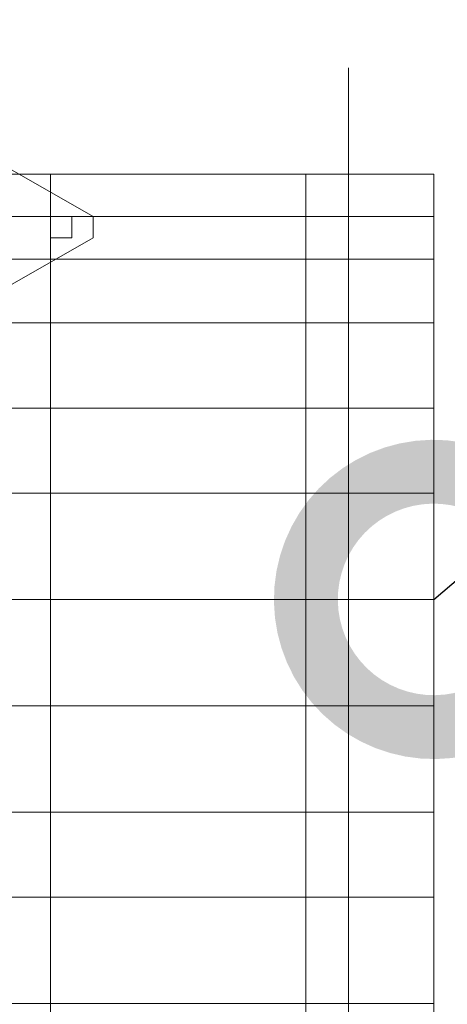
# Model space of a CAD drawing. Header units: inches. Extents: x -79624 to 52587, y -27526 to 10116.
# Tile 145 of 256: x 10288 to 10468, y -15319 to -14904. Entities that reach past the tile are written whole.
import ezdxf
from ezdxf import colors
from ezdxf.entities.mleader import LeaderData, LeaderLine
from ezdxf.math import Vec2, Vec3

# ---------------------------------------------------------------- set-up
doc = ezdxf.new("R2010")
doc.units = ezdxf.units.IN
doc.header["$MEASUREMENT"] = 0
doc.layers.add('- მექანიკური ნაწილი', color=7, linetype='Continuous', lineweight=18)
doc.layers.add('Dimensioning - General', color=7, linetype='Continuous')
doc.styles.add('CT', font='ARIALN.TTF', dxfattribs={"height": 200})
doc.styles.add('GENERATED_STYLE_1', font='txt')
doc.dimstyles.new('GENERATED_STYLE__1', dxfattribs={"dimtxt": 100, "dimasz": 76, "dimexe": 0.18, "dimexo": 0.0625, "dimgap": 0, "dimtad": 0, "dimdec": 0, "dimlfac": 0.1, "dimzin": 0, "dimdsep": 46, "dimtxsty": 'GENERATED_STYLE_1', "dimblk": 'ARROWHEAD_5', "dimblk1": 'ARROWHEAD_5', "dimblk2": 'ARROWHEAD_5', "dimcen": 0.09, "dimse1": 1, "dimse2": 1, "dimclrd": 7, "dimclre": 7, "dimclrt": 7, "dimadec": 0, "dimazin": 0, "dimtfac": 1, "dimtdec": 4, "dimtmove": 0, "dimatfit": 3, "dimfxl": 1, "dimtolj": 1, "dimtzin": 0, "dimarcsym": 0})
doc.dimstyles.new('GENERATED_STYLE__2', dxfattribs={"dimtxt": 100, "dimasz": 76, "dimexe": 0.18, "dimexo": 0.0625, "dimgap": 0, "dimtad": 0, "dimtih": 1, "dimtoh": 1, "dimdec": 0, "dimlfac": 0.1, "dimzin": 0, "dimdsep": 46, "dimtxsty": 'GENERATED_STYLE_1', "dimblk": 'ARROWHEAD_5', "dimblk1": 'ARROWHEAD_5', "dimblk2": 'ARROWHEAD_5', "dimcen": 0.09, "dimse1": 1, "dimse2": 1, "dimclrd": 7, "dimclre": 7, "dimclrt": 7, "dimadec": 0, "dimazin": 0, "dimtfac": 1, "dimtdec": 4, "dimtmove": 0, "dimatfit": 3, "dimfxl": 1, "dimtolj": 1, "dimtzin": 0, "dimarcsym": 0})

# ---------------------------------------------------------------- blocks, each defined once
blk = doc.blocks.new('ARROWHEAD_5')
at = {"linetype": 'Continuous', "lineweight": 0}
blk.add_hatch(color=0, dxfattribs=at).paths.add_polyline_path([(-1, 0.2679), (0, 0), (-1, -0.2679)])
at = {"color": 0, "linetype": 'Continuous', "lineweight": 0}
blk.add_line((0, 0), (-1, 0), dxfattribs=at)
blk = doc.blocks.new('*D249')
at = {"layer": 'Defpoints', "color": 0, "linetype": 'Continuous', "transparency": 16777216}
for p in [(358.56, 209.2), (25258.56, 209.2), (1258.56, -26125.72)]:
    blk.add_point(p, dxfattribs=at)
at = {"layer": 'Dimensioning - General', "color": 7, "linetype": 'Continuous', "lineweight": -2, "transparency": 16777216}
for p, q in [((358.56, 133.2), (358.56, -12795.72)), ((358.56, -26049.72), (358.56, -13148.1))]:
    blk.add_line(p, q, dxfattribs=at)
at = {"layer": 'Dimensioning - General', "color": 7, "linetype": 'Continuous', "lineweight": -2, "transparency": 16777216, "xscale": 76.00000000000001, "yscale": 76.00000000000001, "zscale": 76.00000000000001}
for p, rotation in [((358.56, 209.2), 90), ((358.56, -26125.72), 270)]:
    blk.add_blockref('ARROWHEAD_5', p, dxfattribs=dict(at, rotation=rotation))
at = {"layer": 'Dimensioning - General', "color": 7, "linetype": 'Continuous', "lineweight": 13, "transparency": 16777216, "insert": (358.56, -12971.91), "char_height": 100, "attachment_point": 5, "rotation": 90, "style": 'GENERATED_STYLE_1'}
blk.add_mtext('\\A1;2633', dxfattribs=at)
blk = doc.blocks.new('*D264')
at = {"layer": 'Defpoints', "color": 0, "linetype": 'Continuous', "transparency": 16777216}
for p in [(7428.97, -14429.12), (51186.63, -26125.72), (51186.63, -26425.72)]:
    blk.add_point(p, dxfattribs=at)
at = {"layer": 'Dimensioning - General', "color": 7, "linetype": 'Continuous', "lineweight": -2, "transparency": 16777216}
for p, q in [((7504.97, -26425.72), (29120.84, -26425.72)), ((51110.63, -26425.72), (29468.46, -26425.72))]:
    blk.add_line(p, q, dxfattribs=at)
at = {"layer": 'Dimensioning - General', "color": 7, "linetype": 'Continuous', "lineweight": -2, "transparency": 16777216, "xscale": 76.00000000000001, "yscale": 76.00000000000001, "zscale": 76.00000000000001, "rotation": 180}
blk.add_blockref('ARROWHEAD_5', (7428.97, -26425.72), dxfattribs=at)
at = {"layer": 'Dimensioning - General', "color": 7, "linetype": 'Continuous', "lineweight": -2, "transparency": 16777216, "xscale": 76.00000000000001, "yscale": 76.00000000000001, "zscale": 76.00000000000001}
blk.add_blockref('ARROWHEAD_5', (51186.63, -26425.72), dxfattribs=at)
at = {"layer": 'Dimensioning - General', "color": 7, "linetype": 'Continuous', "lineweight": 13, "transparency": 16777216, "insert": (29294.65, -26425.72), "char_height": 100, "attachment_point": 5, "style": 'GENERATED_STYLE_1'}
blk.add_mtext('\\A1;4376', dxfattribs=at)
blk = doc.blocks.new('*D276')
at = {"layer": 'Defpoints', "color": 0, "linetype": 'Continuous', "transparency": 16777216}
for p in [(7428.97, -14429.12), (51786.63, -14429.12), (4328.73, -18360.58)]:
    blk.add_point(p, dxfattribs=at)
at = {"layer": 'Dimensioning - General', "color": 7, "linetype": 'Continuous', "lineweight": -2, "transparency": 16777216}
for p, q in [((51786.63, -14505.12), (51786.63, -16274.38)), ((51786.63, -18284.58), (51786.63, -16531.53))]:
    blk.add_line(p, q, dxfattribs=at)
at = {"layer": 'Dimensioning - General', "color": 7, "linetype": 'Continuous', "lineweight": -2, "transparency": 16777216, "xscale": 76.00000000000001, "yscale": 76.00000000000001, "zscale": 76.00000000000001}
for p, rotation in [((51786.63, -14429.12), 90), ((51786.63, -18360.58), 270)]:
    blk.add_blockref('ARROWHEAD_5', p, dxfattribs=dict(at, rotation=rotation))
at = {"layer": 'Dimensioning - General', "color": 7, "linetype": 'Continuous', "lineweight": 13, "transparency": 16777216, "insert": (51786.63, -16402.95), "char_height": 100, "attachment_point": 5, "rotation": 90, "style": 'GENERATED_STYLE_1'}
blk.add_mtext('\\A1;393', dxfattribs=at)
blk = doc.blocks.new('_DotSmall')
at = {"color": 0, "linetype": 'ByBlock', "const_width": 0.5}
blk.add_lwpolyline([(-0.0625, 0, 1), (0.0625, 0, 1)], format="xyb", close=True, dxfattribs=at)

msp = doc.modelspace()

# ---------------------------------------------------------------- linework, layer by layer
at = {"layer": '- მექანიკური ნაწილი', "color": 7, "lineweight": 0}
for points in [[(10282.8579, -14986.76931), (10426.57034, -14986.76931), (10426.57034, -14968.80526), (10426.57034, -14986.76931), (10426.57034, -14968.80526), (10426.57034, -14986.76931), (10426.57034, -15004.73337), (10462.49845, -15004.73337), (10462.49845, -14986.76931), (10426.57034, -14986.76931), (10426.57034, -14968.80526), (10426.57034, -14950.8412), (10426.57034, -14932.87714), (10426.57034, -14923.89512), (10426.57034, -14932.87714), (10426.57034, -14950.8412), (10426.57034, -14968.80526), (10426.57034, -14950.8412), (10426.57034, -14932.87714), (10426.57034, -14923.89512), (10426.57034, -14932.87714), (10426.57034, -14950.8412), (10426.57034, -14968.80526), (10426.57034, -14986.76931), (10282.8579, -14986.76931)], [(10282.8579, -15148.44581), (10426.57034, -15148.44581), (10426.57034, -15103.53567), (10462.49845, -15103.53567), (10426.57034, -15103.53567), (10426.57034, -15067.60756), (10426.57034, -15031.67945), (10426.57034, -15004.73337), (10426.57034, -14968.80526), (10426.57034, -14941.85917), (10426.57034, -14932.87714), (10426.57034, -14923.89512), (10426.57034, -14932.87714), (10426.57034, -14941.85917), (10426.57034, -14968.80526), (10426.57034, -15004.73337), (10426.57034, -15031.67945), (10426.57034, -15067.60756), (10426.57034, -15031.67945), (10426.57034, -15004.73337), (10426.57034, -14968.80526), (10426.57034, -14941.85917), (10426.57034, -14932.87714), (10426.57034, -14923.89512), (10426.57034, -14932.87714), (10426.57034, -14941.85917), (10426.57034, -14968.80526), (10426.57034, -15004.73337), (10426.57034, -15031.67945), (10426.57034, -15067.60756), (10426.57034, -15031.67945), (10462.49845, -15031.67945), (10462.49845, -15067.60756), (10462.49845, -15103.53567), (10462.49845, -15067.60756), (10426.57034, -15067.60756), (10426.57034, -15103.53567), (10282.8579, -15103.53567)], [(10426.57034, -14932.87714), (10426.57034, -14923.89512), (10426.57034, -14932.87714)], [(10426.57034, -14923.89512), (10426.57034, -14923.89512)], [(10426.57034, -14923.89512), (10426.57034, -14932.87714), (10426.57034, -14923.89512)], [(10426.57034, -14932.87714), (10426.57034, -14923.89512), (10426.57034, -14932.87714)], [(10426.57034, -14923.89512), (10426.57034, -14923.89512)], [(10426.57034, -14923.89512), (10426.57034, -14932.87714), (10426.57034, -14923.89512)], [(10426.57034, -14941.85917), (10426.57034, -14932.87714), (10426.57034, -14941.85917)], [(10426.57034, -14932.87714), (10426.57034, -14932.87714)], [(10426.57034, -14932.87714), (10426.57034, -14932.87714)], [(10426.57034, -14932.87714), (10426.57034, -14941.85917), (10426.57034, -14932.87714)], [(10426.57034, -14950.8412), (10426.57034, -14932.87714), (10426.57034, -14950.8412)], [(10426.57034, -14932.87714), (10426.57034, -14932.87714)], [(10426.57034, -14932.87714), (10426.57034, -14932.87714)], [(10426.57034, -14932.87714), (10426.57034, -14950.8412), (10426.57034, -14932.87714)], [(10426.57034, -14968.80526), (10426.57034, -14941.85917), (10426.57034, -14968.80526)], [(10426.57034, -14941.85917), (10426.57034, -14941.85917)], [(10426.57034, -14941.85917), (10426.57034, -14941.85917)], [(10426.57034, -14941.85917), (10426.57034, -14968.80526), (10426.57034, -14941.85917)], [(10426.57034, -14950.8412), (10426.57034, -14950.8412)], [(10426.57034, -14950.8412), (10426.57034, -14950.8412)], [(10426.57034, -14950.8412), (10426.57034, -14959.82323)], [(10426.57034, -14959.82323), (10426.57034, -14950.8412)], [(10426.57034, -14950.8412), (10426.57034, -14950.8412)], [(10426.57034, -14950.8412), (10426.57034, -14959.82323)], [(10426.57034, -14959.82323), (10426.57034, -14950.8412)], [(10426.57034, -14950.8412), (10426.57034, -14950.8412)], [(10426.57034, -14950.8412), (10426.57034, -14959.82323)], [(10426.57034, -14959.82323), (10426.57034, -14950.8412)], [(10426.57034, -14950.8412), (10426.57034, -14950.8412)], [(10426.57034, -14968.80526), (10426.57034, -14950.8412), (10426.57034, -14968.80526)], [(10426.57034, -14950.8412), (10426.57034, -14950.8412)], [(10426.57034, -14950.8412), (10426.57034, -14950.8412)], [(10426.57034, -14950.8412), (10426.57034, -14968.80526), (10426.57034, -14950.8412)], [(10426.57034, -14950.8412), (10426.57034, -14950.8412)], [(10426.57034, -14959.82323), (10426.57034, -14950.8412)], [(10426.57034, -14950.8412), (10426.57034, -14950.8412)], [(10426.57034, -14950.8412), (10426.57034, -14959.82323)], [(10426.57034, -14959.82323), (10426.57034, -14950.8412)], [(10426.57034, -14950.8412), (10426.57034, -14950.8412)], [(10426.57034, -14950.8412), (10426.57034, -14959.82323)], [(10426.57034, -14959.82323), (10426.57034, -14950.8412)], [(10426.57034, -14950.8412), (10426.57034, -14950.8412)], [(10426.57034, -14950.8412), (10426.57034, -14959.82323)], [(10426.57034, -14959.82323), (10426.57034, -14959.82323)], [(10426.57034, -14959.82323), (10426.57034, -14959.82323)], [(10426.57034, -14959.82323), (10426.57034, -14959.82323)], [(10426.57034, -14959.82323), (10426.57034, -14959.82323)], [(10426.57034, -14959.82323), (10426.57034, -14959.82323)], [(10426.57034, -14959.82323), (10426.57034, -14959.82323)], [(10426.57034, -14959.82323), (10426.57034, -14968.80526)], [(10426.57034, -14968.80526), (10426.57034, -14959.82323)], [(10426.57034, -14959.82323), (10426.57034, -14959.82323)], [(10426.57034, -14959.82323), (10426.57034, -14959.82323)], [(10426.57034, -14959.82323), (10426.57034, -14968.80526)], [(10426.57034, -14968.80526), (10426.57034, -14959.82323)], [(10426.57034, -14959.82323), (10426.57034, -14959.82323)], [(10426.57034, -14959.82323), (10426.57034, -14959.82323)], [(10426.57034, -14959.82323), (10426.57034, -14968.80526)], [(10426.57034, -14968.80526), (10426.57034, -14959.82323)], [(10426.57034, -14959.82323), (10426.57034, -14959.82323)], [(10426.57034, -14959.82323), (10426.57034, -14959.82323)], [(10426.57034, -14959.82323), (10426.57034, -14968.80526)], [(10426.57034, -14968.80526), (10426.57034, -14959.82323)], [(10426.57034, -14959.82323), (10426.57034, -14959.82323)], [(10273.87587, -14968.80526), (10273.87587, -14977.78728), (10282.8579, -14977.78728), (10282.8579, -14968.80526), (10426.57034, -14968.80526), (10426.57034, -14986.76931), (10282.8579, -14986.76931), (10282.8579, -15004.73337), (9779.86434, -15004.73337)], [(9779.86434, -15031.67945), (10282.8579, -15031.67945), (10282.8579, -15004.73337), (10426.57034, -15004.73337), (10426.57034, -15031.67945), (10282.8579, -15031.67945), (10282.8579, -15004.73337), (10282.8579, -14968.80526), (10282.8579, -15004.73337), (10282.8579, -15031.67945), (10282.8579, -15004.73337), (10282.8579, -14968.80526), (10282.8579, -15004.73337), (10282.8579, -15031.67945), (10282.8579, -15067.60756), (9779.86434, -15067.60756)], [(10282.8579, -14968.80526), (10426.57034, -14968.80526), (10462.49845, -14968.80526), (10462.49845, -14986.76931), (10426.57034, -14986.76931), (10426.57034, -15004.73337), (10426.57034, -14986.76931), (10426.57034, -15004.73337), (10426.57034, -14986.76931), (10426.57034, -15004.73337), (10426.57034, -14986.76931), (10426.57034, -15004.73337), (10426.57034, -14986.76931), (10426.57034, -14968.80526), (10462.49845, -14968.80526), (10462.49845, -14986.76931), (10426.57034, -14986.76931), (10426.57034, -15004.73337), (10462.49845, -15004.73337), (10462.49845, -15031.67945), (10426.57034, -15031.67945), (10426.57034, -15067.60756), (10462.49845, -15067.60756), (10462.49845, -15031.67945), (10426.57034, -15031.67945), (10426.57034, -15004.73337), (10426.57034, -15040.66148), (10426.57034, -15004.73337), (10426.57034, -15040.66148), (10426.57034, -15004.73337), (10462.49845, -15004.73337), (10462.49845, -14986.76931), (10426.57034, -14986.76931), (10426.57034, -14968.80526), (10426.57034, -14986.76931), (10426.57034, -14968.80526), (10426.57034, -14986.76931), (10426.57034, -15004.73337), (10282.8579, -15004.73337)], [(10426.57034, -14968.80526), (10282.8579, -14968.80526), (10426.57034, -14968.80526)], [(10426.57034, -14968.80526), (10282.8579, -14968.80526), (10426.57034, -14968.80526)], [(10426.57034, -15004.73337), (10426.57034, -14968.80526), (10426.57034, -15004.73337)], [(10426.57034, -14968.80526), (10426.57034, -14968.80526)], [(10426.57034, -14968.80526), (10426.57034, -14968.80526)], [(10426.57034, -14968.80526), (10426.57034, -15004.73337), (10426.57034, -14968.80526)], [(10426.57034, -14968.80526), (10426.57034, -14968.80526)], [(10426.57034, -14968.80526), (10426.57034, -14968.80526)], [(10426.57034, -14968.80526), (10426.57034, -14968.80526)], [(10426.57034, -14968.80526), (10426.57034, -14968.80526)], [(10426.57034, -14968.80526), (10462.49845, -14968.80526), (10426.57034, -14968.80526)], [(10426.57034, -14968.80526), (10462.49845, -14968.80526), (10426.57034, -14968.80526)], [(10426.57034, -15004.73337), (10426.57034, -14968.80526), (10426.57034, -15004.73337)], [(10426.57034, -14968.80526), (10426.57034, -14968.80526)], [(10426.57034, -14968.80526), (10426.57034, -14968.80526)], [(10426.57034, -14968.80526), (10426.57034, -15004.73337), (10426.57034, -14968.80526)], [(10426.57034, -15031.67945), (10426.57034, -15004.73337), (10426.57034, -14968.80526)], [(10426.57034, -14968.80526), (10426.57034, -14968.80526)], [(10426.57034, -14968.80526), (10426.57034, -14968.80526)], [(10426.57034, -15031.67945), (10426.57034, -15004.73337), (10426.57034, -14968.80526)], [(10426.57034, -15031.67945), (10426.57034, -15004.73337), (10426.57034, -14968.80526)], [(10426.57034, -14968.80526), (10426.57034, -14968.80526)], [(10426.57034, -14968.80526), (10426.57034, -14968.80526)], [(10426.57034, -15031.67945), (10426.57034, -15004.73337), (10426.57034, -14968.80526)], [(10426.57034, -14968.80526), (10426.57034, -14968.80526)], [(10426.57034, -14968.80526), (10426.57034, -14968.80526)], [(10426.57034, -14968.80526), (10426.57034, -14968.80526)], [(10426.57034, -14968.80526), (10426.57034, -14968.80526)], [(10462.49845, -14968.80526), (10462.49845, -14968.80526)], [(10462.49845, -14968.80526), (10462.49845, -14968.80526)], [(9779.86434, -15031.67945), (10282.8579, -15031.67945), (10282.8579, -15004.73337), (10282.8579, -14986.76931), (10426.57034, -14986.76931), (10426.57034, -15004.73337), (10282.8579, -15004.73337)], [(10426.57034, -15031.67945), (10426.57034, -15004.73337), (10282.8579, -15004.73337)], [(10462.49845, -15103.53567), (10426.57034, -15103.53567), (10426.57034, -15148.44581), (10426.57034, -15193.35595), (10426.57034, -15139.46378), (10426.57034, -15085.57162), (10426.57034, -15040.66148), (10426.57034, -15004.73337), (10426.57034, -15040.66148), (10426.57034, -15085.57162), (10426.57034, -15139.46378), (10426.57034, -15085.57162), (10426.57034, -15040.66148), (10426.57034, -15004.73337), (10426.57034, -15040.66148), (10426.57034, -15085.57162), (10426.57034, -15139.46378), (10426.57034, -15094.55365), (10426.57034, -15040.66148), (10426.57034, -15094.55365), (10426.57034, -15139.46378), (10426.57034, -15094.55365), (10426.57034, -15040.66148), (10426.57034, -15094.55365), (10426.57034, -15139.46378), (10426.57034, -15193.35595), (10426.57034, -15148.44581), (10426.57034, -15193.35595), (10426.57034, -15139.46378), (10426.57034, -15193.35595), (10426.57034, -15148.44581), (10426.57034, -15193.35595), (10426.57034, -15139.46378), (10426.57034, -15193.35595), (10426.57034, -15148.44581), (10426.57034, -15193.35595), (10426.57034, -15139.46378), (10426.57034, -15193.35595), (10426.57034, -15148.44581), (10426.57034, -15103.53567), (10426.57034, -15148.44581), (10426.57034, -15103.53567), (10426.57034, -15148.44581), (10426.57034, -15103.53567), (10426.57034, -15148.44581), (10426.57034, -15103.53567), (10282.8579, -15103.53567)], [(10426.57034, -15040.66148), (10426.57034, -15004.73337), (10426.57034, -15040.66148)], [(10426.57034, -15004.73337), (10426.57034, -15004.73337)], [(10426.57034, -15004.73337), (10426.57034, -15004.73337)], [(10426.57034, -15004.73337), (10426.57034, -15040.66148), (10426.57034, -15004.73337)], [(10426.57034, -15040.66148), (10426.57034, -15004.73337), (10426.57034, -15040.66148)], [(10426.57034, -15004.73337), (10426.57034, -15004.73337)], [(10426.57034, -15004.73337), (10426.57034, -15004.73337)], [(10426.57034, -15004.73337), (10426.57034, -15040.66148), (10426.57034, -15004.73337)], [(10426.57034, -15013.71539), (10426.57034, -15013.71539)], [(10426.57034, -15013.71539), (10426.57034, -15013.71539)], [(10426.57034, -15013.71539), (10426.57034, -15022.69742)], [(10426.57034, -15022.69742), (10426.57034, -15013.71539)], [(10426.57034, -15013.71539), (10426.57034, -15013.71539)], [(10426.57034, -15013.71539), (10426.57034, -15022.69742)], [(10426.57034, -15022.69742), (10426.57034, -15013.71539)], [(10426.57034, -15013.71539), (10426.57034, -15013.71539)], [(10426.57034, -15022.69742), (10426.57034, -15022.69742)], [(10426.57034, -15022.69742), (10426.57034, -15022.69742)], [(10426.57034, -15022.69742), (10426.57034, -15022.69742)], [(10426.57034, -15022.69742), (10426.57034, -15022.69742)], [(10282.8579, -15031.67945), (10426.57034, -15031.67945)], [(10282.8579, -15067.60756), (10426.57034, -15067.60756), (10426.57034, -15031.67945), (10282.8579, -15031.67945)], [(10282.8579, -15067.60756), (10426.57034, -15067.60756), (10426.57034, -15103.53567), (10426.57034, -15067.60756), (10426.57034, -15103.53567), (10426.57034, -15067.60756), (10426.57034, -15103.53567), (10426.57034, -15067.60756), (10426.57034, -15103.53567), (10426.57034, -15067.60756), (10426.57034, -15031.67945), (10282.8579, -15031.67945)], [(10426.57034, -15067.60756), (10426.57034, -15031.67945)], [(10426.57034, -15031.67945), (10426.57034, -15067.60756)], [(10426.57034, -15067.60756), (10426.57034, -15031.67945)], [(10426.57034, -15031.67945), (10426.57034, -15067.60756)], [(10426.57034, -15085.57162), (10426.57034, -15040.66148), (10426.57034, -15085.57162)], [(10426.57034, -15040.66148), (10426.57034, -15040.66148)], [(10426.57034, -15040.66148), (10426.57034, -15040.66148)], [(10426.57034, -15040.66148), (10426.57034, -15085.57162), (10426.57034, -15040.66148)], [(10426.57034, -15094.55365), (10426.57034, -15040.66148), (10426.57034, -15094.55365)], [(10426.57034, -15040.66148), (10426.57034, -15040.66148)], [(10426.57034, -15040.66148), (10426.57034, -15040.66148)], [(10426.57034, -15040.66148), (10426.57034, -15094.55365), (10426.57034, -15040.66148)], [(10426.57034, -15067.60756), (10426.57034, -15103.53567), (10282.8579, -15103.53567)], [(10282.8579, -15067.60756), (10426.57034, -15067.60756)], [(10282.8579, -15067.60756), (10426.57034, -15067.60756), (10426.57034, -15103.53567), (10426.57034, -15148.44581), (10462.49845, -15148.44581), (10462.49845, -15103.53567), (10426.57034, -15103.53567), (10426.57034, -15148.44581), (10462.49845, -15148.44581), (10462.49845, -15193.35595), (10426.57034, -15193.35595), (10426.57034, -15238.26609), (10462.49845, -15238.26609), (10462.49845, -15274.1942), (10426.57034, -15274.1942), (10426.57034, -15238.26609), (10426.57034, -15193.35595), (10462.49845, -15193.35595), (10462.49845, -15238.26609), (10426.57034, -15238.26609), (10426.57034, -15274.1942), (10426.57034, -15319.10434), (10426.57034, -15355.03245), (10426.57034, -15319.10434), (10426.57034, -15274.1942), (10426.57034, -15319.10434), (10426.57034, -15355.03245), (10426.57034, -15319.10434), (10426.57034, -15274.1942)], [(10462.49845, -15067.60756), (10426.57034, -15067.60756)], [(10462.49845, -15067.60756), (10426.57034, -15067.60756)], [(10426.57034, -15139.46378), (10426.57034, -15085.57162), (10426.57034, -15139.46378)], [(10426.57034, -15085.57162), (10426.57034, -15085.57162)], [(10426.57034, -15085.57162), (10426.57034, -15085.57162)], [(10426.57034, -15085.57162), (10426.57034, -15139.46378), (10426.57034, -15085.57162)], [(10426.57034, -15085.57162), (10426.57034, -15085.57162)], [(10426.57034, -15094.55365), (10426.57034, -15085.57162)], [(10426.57034, -15085.57162), (10426.57034, -15085.57162)], [(10426.57034, -15085.57162), (10426.57034, -15094.55365)], [(10426.57034, -15094.55365), (10426.57034, -15085.57162)], [(10426.57034, -15085.57162), (10426.57034, -15085.57162)], [(10426.57034, -15085.57162), (10426.57034, -15094.55365)], [(10426.57034, -15094.55365), (10426.57034, -15085.57162)], [(10426.57034, -15085.57162), (10426.57034, -15085.57162)], [(10426.57034, -15085.57162), (10426.57034, -15094.55365)], [(10426.57034, -15139.46378), (10426.57034, -15094.55365), (10426.57034, -15139.46378)], [(10426.57034, -15094.55365), (10426.57034, -15094.55365)], [(10426.57034, -15094.55365), (10426.57034, -15094.55365)], [(10426.57034, -15094.55365), (10426.57034, -15139.46378), (10426.57034, -15094.55365)], [(10426.57034, -15094.55365), (10426.57034, -15094.55365)], [(10426.57034, -15094.55365), (10426.57034, -15094.55365)], [(10426.57034, -15094.55365), (10426.57034, -15094.55365)], [(10426.57034, -15094.55365), (10426.57034, -15094.55365)], [(10426.57034, -15094.55365), (10426.57034, -15103.53567)], [(10426.57034, -15103.53567), (10426.57034, -15094.55365)], [(10426.57034, -15094.55365), (10426.57034, -15094.55365)], [(10426.57034, -15094.55365), (10426.57034, -15094.55365)], [(10426.57034, -15094.55365), (10426.57034, -15094.55365)], [(10426.57034, -15094.55365), (10426.57034, -15103.53567)], [(10426.57034, -15103.53567), (10426.57034, -15094.55365)], [(10426.57034, -15094.55365), (10426.57034, -15094.55365)], [(10426.57034, -15094.55365), (10426.57034, -15094.55365)], [(10426.57034, -15094.55365), (10426.57034, -15103.53567)], [(10426.57034, -15103.53567), (10426.57034, -15094.55365)], [(10426.57034, -15094.55365), (10426.57034, -15094.55365)], [(10426.57034, -15103.53567), (10426.57034, -15103.53567)], [(10426.57034, -15103.53567), (10426.57034, -15103.53567)], [(10426.57034, -15103.53567), (10426.57034, -15103.53567)], [(10426.57034, -15103.53567), (10426.57034, -15103.53567)], [(10462.49845, -15148.44581), (10462.49845, -15103.53567)], [(10426.57034, -15121.49973), (10426.57034, -15121.49973)], [(10426.57034, -15121.49973), (10426.57034, -15121.49973)], [(10426.57034, -15130.48176), (10426.57034, -15121.49973)], [(10426.57034, -15121.49973), (10426.57034, -15121.49973)], [(10426.57034, -15121.49973), (10426.57034, -15130.48176)], [(10426.57034, -15130.48176), (10426.57034, -15121.49973)], [(10426.57034, -15121.49973), (10426.57034, -15121.49973)], [(10426.57034, -15121.49973), (10426.57034, -15130.48176)], [(10426.57034, -15130.48176), (10426.57034, -15130.48176)], [(10426.57034, -15130.48176), (10426.57034, -15130.48176)], [(10426.57034, -15130.48176), (10426.57034, -15130.48176)], [(10426.57034, -15130.48176), (10426.57034, -15130.48176)], [(10426.57034, -15130.48176), (10426.57034, -15130.48176)], [(10426.57034, -15130.48176), (10426.57034, -15130.48176)], [(10426.57034, -15193.35595), (10426.57034, -15139.46378), (10426.57034, -15193.35595)], [(10426.57034, -15139.46378), (10426.57034, -15139.46378)], [(10426.57034, -15139.46378), (10426.57034, -15139.46378)], [(10426.57034, -15139.46378), (10426.57034, -15193.35595), (10426.57034, -15139.46378)], [(10426.57034, -15193.35595), (10426.57034, -15139.46378), (10426.57034, -15193.35595)], [(10426.57034, -15139.46378), (10426.57034, -15139.46378)], [(10426.57034, -15139.46378), (10426.57034, -15139.46378)], [(10426.57034, -15139.46378), (10426.57034, -15193.35595), (10426.57034, -15139.46378)], [(10426.57034, -15148.44581), (10426.57034, -15193.35595), (10282.8579, -15193.35595)], [(10282.8579, -15148.44581), (10426.57034, -15148.44581)], [(10426.57034, -15193.35595), (10426.57034, -15148.44581), (10282.8579, -15148.44581)], [(10426.57034, -15193.35595), (10426.57034, -15148.44581), (10462.49845, -15148.44581)], [(10282.8579, -15355.03245), (10282.8579, -15319.10434), (10282.8579, -15274.1942), (10282.8579, -15238.26609), (10426.57034, -15238.26609), (10426.57034, -15274.1942), (10282.8579, -15274.1942), (10282.8579, -15238.26609), (10282.8579, -15193.35595), (10282.8579, -15247.24812), (10282.8579, -15292.15826), (10282.8579, -15337.0684), (10282.8579, -15292.15826), (10282.8579, -15247.24812), (10282.8579, -15193.35595), (10282.8579, -15238.26609), (10282.8579, -15193.35595), (9779.86434, -15193.35595)], [(10426.57034, -15238.26609), (10426.57034, -15193.35595), (10282.8579, -15193.35595)], [(10426.57034, -15193.35595), (10426.57034, -15238.26609), (10282.8579, -15238.26609)], [(10282.8579, -15193.35595), (10426.57034, -15193.35595)], [(10282.8579, -15193.35595), (10426.57034, -15193.35595)], [(10426.57034, -15193.35595), (10426.57034, -15247.24812), (10426.57034, -15193.35595)], [(10426.57034, -15247.24812), (10426.57034, -15193.35595), (10426.57034, -15247.24812)], [(10426.57034, -15193.35595), (10426.57034, -15193.35595)], [(10426.57034, -15193.35595), (10426.57034, -15193.35595)], [(10426.57034, -15238.26609), (10426.57034, -15193.35595), (10426.57034, -15247.24812)], [(10426.57034, -15238.26609), (10426.57034, -15193.35595), (10426.57034, -15247.24812)], [(10426.57034, -15238.26609), (10426.57034, -15193.35595), (10426.57034, -15247.24812)], [(10426.57034, -15238.26609), (10426.57034, -15193.35595), (10426.57034, -15247.24812)], [(10462.49845, -15193.35595), (10426.57034, -15193.35595)], [(10426.57034, -15193.35595), (10426.57034, -15193.35595)], [(10426.57034, -15193.35595), (10426.57034, -15247.24812), (10426.57034, -15193.35595)], [(10426.57034, -15247.24812), (10426.57034, -15193.35595), (10426.57034, -15247.24812)], [(10426.57034, -15193.35595), (10426.57034, -15193.35595)], [(10426.57034, -15238.26609), (10426.57034, -15193.35595), (10426.57034, -15247.24812)], [(10426.57034, -15238.26609), (10426.57034, -15193.35595), (10426.57034, -15247.24812)], [(10462.49845, -15238.26609), (10462.49845, -15193.35595)], [(10426.57034, -15274.1942), (10426.57034, -15238.26609), (10282.8579, -15238.26609)], [(10282.8579, -15238.26609), (10426.57034, -15238.26609)], [(10426.57034, -15238.26609), (10426.57034, -15274.1942)], [(10426.57034, -15274.1942), (10426.57034, -15238.26609)], [(10426.57034, -15238.26609), (10426.57034, -15274.1942)], [(10426.57034, -15274.1942), (10426.57034, -15238.26609)], [(10462.49845, -15238.26609), (10426.57034, -15238.26609)], [(10462.49845, -15238.26609), (10426.57034, -15238.26609)], [(10426.57034, -15355.03245), (10426.57034, -15319.10434), (10462.49845, -15319.10434), (10462.49845, -15274.1942), (10426.57034, -15274.1942), (10426.57034, -15238.26609), (10426.57034, -15274.1942), (10426.57034, -15238.26609), (10426.57034, -15274.1942)], [(10462.49845, -15238.26609), (10462.49845, -15274.1942)], [(10426.57034, -15247.24812), (10426.57034, -15247.24812)], [(10426.57034, -15247.24812), (10426.57034, -15292.15826), (10426.57034, -15247.24812)], [(10426.57034, -15292.15826), (10426.57034, -15247.24812), (10426.57034, -15292.15826)], [(10426.57034, -15247.24812), (10426.57034, -15247.24812)], [(10426.57034, -15247.24812), (10426.57034, -15292.15826)], [(10426.57034, -15292.15826), (10426.57034, -15247.24812)], [(10426.57034, -15247.24812), (10426.57034, -15292.15826)], [(10426.57034, -15292.15826), (10426.57034, -15247.24812)], [(10426.57034, -15247.24812), (10426.57034, -15247.24812)], [(10426.57034, -15256.23015), (10426.57034, -15247.24812)], [(10426.57034, -15247.24812), (10426.57034, -15247.24812)], [(10426.57034, -15247.24812), (10426.57034, -15256.23015)], [(10426.57034, -15256.23015), (10426.57034, -15247.24812)], [(10426.57034, -15247.24812), (10426.57034, -15247.24812)], [(10426.57034, -15247.24812), (10426.57034, -15256.23015)], [(10426.57034, -15256.23015), (10426.57034, -15247.24812)], [(10426.57034, -15247.24812), (10426.57034, -15247.24812)], [(10426.57034, -15247.24812), (10426.57034, -15256.23015)], [(10426.57034, -15247.24812), (10426.57034, -15247.24812)], [(10426.57034, -15247.24812), (10426.57034, -15292.15826), (10426.57034, -15247.24812)], [(10426.57034, -15292.15826), (10426.57034, -15247.24812), (10426.57034, -15292.15826)], [(10426.57034, -15247.24812), (10426.57034, -15247.24812)], [(10426.57034, -15247.24812), (10426.57034, -15292.15826)], [(10426.57034, -15292.15826), (10426.57034, -15247.24812)], [(10426.57034, -15256.23015), (10426.57034, -15256.23015)], [(10426.57034, -15256.23015), (10426.57034, -15256.23015)], [(10426.57034, -15256.23015), (10426.57034, -15256.23015)], [(10426.57034, -15256.23015), (10426.57034, -15265.21218)], [(10426.57034, -15265.21218), (10426.57034, -15256.23015)], [(10426.57034, -15256.23015), (10426.57034, -15256.23015)], [(10426.57034, -15256.23015), (10426.57034, -15256.23015)], [(10426.57034, -15256.23015), (10426.57034, -15256.23015)], [(10426.57034, -15256.23015), (10426.57034, -15265.21218)], [(10426.57034, -15265.21218), (10426.57034, -15256.23015)], [(10426.57034, -15256.23015), (10426.57034, -15256.23015)], [(10426.57034, -15256.23015), (10426.57034, -15256.23015)], [(10426.57034, -15256.23015), (10426.57034, -15265.21218)], [(10426.57034, -15265.21218), (10426.57034, -15256.23015)], [(10426.57034, -15256.23015), (10426.57034, -15256.23015)], [(10426.57034, -15256.23015), (10426.57034, -15256.23015)], [(10426.57034, -15265.21218), (10426.57034, -15265.21218)], [(10426.57034, -15265.21218), (10426.57034, -15265.21218)], [(10426.57034, -15265.21218), (10426.57034, -15265.21218)], [(10426.57034, -15265.21218), (10426.57034, -15265.21218)], [(9779.86434, -15355.03245), (10282.8579, -15355.03245), (10282.8579, -15381.97854), (10282.8579, -15337.0684), (10282.8579, -15381.97854), (10282.8579, -15337.0684), (10282.8579, -15381.97854), (10426.57034, -15381.97854), (10426.57034, -15355.03245), (10282.8579, -15355.03245), (10282.8579, -15319.10434), (10426.57034, -15319.10434), (10426.57034, -15274.1942), (10282.8579, -15274.1942), (10282.8579, -15319.10434), (10282.8579, -15274.1942), (10282.8579, -15319.10434), (9779.86434, -15319.10434)], [(10282.8579, -15274.1942), (10426.57034, -15274.1942)], [(10426.57034, -15274.1942), (10426.57034, -15319.10434), (10282.8579, -15319.10434)], [(10282.8579, -15274.1942), (10426.57034, -15274.1942)], [(10426.57034, -15274.1942), (10426.57034, -15319.10434)], [(10426.57034, -15319.10434), (10426.57034, -15274.1942)], [(10426.57034, -15274.1942), (10426.57034, -15319.10434)], [(10426.57034, -15319.10434), (10426.57034, -15274.1942)], [(10462.49845, -15274.1942), (10426.57034, -15274.1942)], [(10426.57034, -15274.1942), (10426.57034, -15319.10434), (10462.49845, -15319.10434)], [(10426.57034, -15283.17623), (10426.57034, -15283.17623)], [(10426.57034, -15283.17623), (10426.57034, -15283.17623)], [(10426.57034, -15283.17623), (10426.57034, -15283.17623)], [(10426.57034, -15283.17623), (10426.57034, -15292.15826)], [(10426.57034, -15292.15826), (10426.57034, -15283.17623)], [(10426.57034, -15283.17623), (10426.57034, -15283.17623)], [(10426.57034, -15283.17623), (10426.57034, -15292.15826)], [(10426.57034, -15292.15826), (10426.57034, -15283.17623)], [(10426.57034, -15292.15826), (10426.57034, -15292.15826)], [(10426.57034, -15292.15826), (10426.57034, -15337.0684), (10426.57034, -15292.15826)], [(10426.57034, -15337.0684), (10426.57034, -15292.15826), (10426.57034, -15337.0684)], [(10426.57034, -15292.15826), (10426.57034, -15292.15826)], [(10426.57034, -15292.15826), (10426.57034, -15337.0684)], [(10426.57034, -15337.0684), (10426.57034, -15292.15826)], [(10426.57034, -15292.15826), (10426.57034, -15337.0684)], [(10426.57034, -15337.0684), (10426.57034, -15292.15826)], [(10426.57034, -15292.15826), (10426.57034, -15292.15826)], [(10426.57034, -15292.15826), (10426.57034, -15337.0684), (10426.57034, -15292.15826)], [(10426.57034, -15337.0684), (10426.57034, -15292.15826), (10426.57034, -15337.0684)], [(10426.57034, -15292.15826), (10426.57034, -15292.15826)], [(10426.57034, -15292.15826), (10426.57034, -15337.0684)], [(10426.57034, -15337.0684), (10426.57034, -15292.15826)], [(10426.57034, -15292.15826), (10426.57034, -15292.15826)], [(10426.57034, -15292.15826), (10426.57034, -15292.15826)], [(10426.57034, -15292.15826), (10426.57034, -15292.15826)], [(10426.57034, -15292.15826), (10426.57034, -15292.15826)], [(10426.57034, -15381.97854), (10462.49845, -15381.97854), (10426.57034, -15381.97854), (10426.57034, -15399.94259), (10426.57034, -15381.97854), (10426.57034, -15399.94259), (10426.57034, -15381.97854), (10426.57034, -15399.94259), (10462.49845, -15399.94259), (10462.49845, -15381.97854), (10426.57034, -15381.97854), (10426.57034, -15355.03245), (10426.57034, -15319.10434), (10282.8579, -15319.10434), (9779.86434, -15319.10434)], [(10426.57034, -15319.10434), (10426.57034, -15355.03245), (10282.8579, -15355.03245)], [(10282.8579, -15319.10434), (10426.57034, -15319.10434)], [(10426.57034, -15355.03245), (10426.57034, -15319.10434), (10426.57034, -15355.03245), (10426.57034, -15319.10434), (10426.57034, -15355.03245), (10426.57034, -15319.10434), (10462.49845, -15319.10434), (10462.49845, -15355.03245)], [(10462.49845, -15319.10434), (10462.49845, -15355.03245)]]:
    msp.add_lwpolyline(points, dxfattribs=at)
at = {"layer": '- მექანიკური ნაწილი', "lineweight": 0}
for points in [[(10318.78601, -14986.76931), (10255.91181, -14950.8412), (10318.78601, -14986.76931)], [(10318.78601, -14986.76931), (10318.78601, -14986.76931)], [(10318.78601, -14995.75134), (10318.78601, -14986.76931), (10318.78601, -14995.75134)], [(10318.78601, -14986.76931), (10318.78601, -14986.76931)], [(10255.91181, -15031.67945), (10318.78601, -14995.75134), (10255.91181, -15031.67945)], [(10318.78601, -14995.75134), (10318.78601, -14995.75134)]]:
    msp.add_lwpolyline(points, dxfattribs=at)
at = {"layer": '- მექანიკური ნაწილი', "color": 7, "lineweight": 0}
for points in [[(10426.57034, -14950.8412), (10426.57034, -14959.82323)], [(10426.57034, -14959.82323), (10426.57034, -14950.8412)], [(10309.80398, -14986.76931), (10300.82195, -14986.76931), (10300.82195, -14995.75134), (10309.80398, -14995.75134)], [(10309.80398, -14986.76931), (10300.82195, -14986.76931), (10300.82195, -14995.75134), (10309.80398, -14995.75134)], [(10426.57034, -15031.67945), (10426.57034, -15004.73337), (10462.49845, -15004.73337), (10462.49845, -15031.67945)], [(10426.57034, -15013.71539), (10426.57034, -15022.69742)], [(10426.57034, -15013.71539), (10426.57034, -15022.69742)], [(10426.57034, -15094.55365), (10426.57034, -15085.57162)], [(10426.57034, -15094.55365), (10426.57034, -15103.53567)], [(10426.57034, -15148.44581), (10426.57034, -15103.53567), (10282.8579, -15103.53567), (10282.8579, -15148.44581)], [(10426.57034, -15130.48176), (10426.57034, -15121.49973)], [(10426.57034, -15130.48176), (10426.57034, -15121.49973)], [(10426.57034, -15148.44581), (10426.57034, -15193.35595), (10462.49845, -15193.35595), (10462.49845, -15148.44581)], [(10426.57034, -15247.24812), (10426.57034, -15193.35595), (10426.57034, -15238.26609), (10426.57034, -15193.35595), (10426.57034, -15247.24812), (10426.57034, -15292.15826), (10426.57034, -15337.0684), (10426.57034, -15292.15826)], [(10426.57034, -15256.23015), (10426.57034, -15247.24812)], [(10426.57034, -15256.23015), (10426.57034, -15265.21218)], [(10426.57034, -15319.10434), (10426.57034, -15274.1942), (10462.49845, -15274.1942), (10462.49845, -15319.10434)], [(10426.57034, -15283.17623), (10426.57034, -15292.15826)], [(10426.57034, -15283.17623), (10426.57034, -15292.15826)]]:
    msp.add_lwpolyline(points, close=True, dxfattribs=at)
at = {"layer": '- მექანიკური ნაწილი', "color": 8, "lineweight": 0, "true_color": 0x767676}
for points in [[(10408.60629, -14968.80526), (10408.60629, -14986.76931), (10300.82195, -14986.76931), (10300.82195, -14968.80526)], [(10408.60629, -14986.76931), (10408.60629, -15004.73337), (10300.82195, -15004.73337), (10300.82195, -14986.76931)], [(10408.60629, -15004.73337), (10408.60629, -15031.67945), (10300.82195, -15031.67945), (10300.82195, -15004.73337)], [(10408.60629, -15031.67945), (10408.60629, -15004.73337), (10300.82195, -15004.73337), (10300.82195, -15031.67945)], [(10408.60629, -15031.67945), (10408.60629, -15067.60756), (10300.82195, -15067.60756), (10300.82195, -15031.67945)], [(10408.60629, -15067.60756), (10408.60629, -15103.53567), (10300.82195, -15103.53567), (10300.82195, -15067.60756)], [(10408.60629, -15103.53567), (10408.60629, -15067.60756), (10300.82195, -15067.60756), (10300.82195, -15103.53567)], [(10408.60629, -15103.53567), (10408.60629, -15148.44581), (10300.82195, -15148.44581), (10300.82195, -15103.53567)], [(10408.60629, -15148.44581), (10408.60629, -15193.35595), (10300.82195, -15193.35595), (10300.82195, -15148.44581)], [(10408.60629, -15193.35595), (10408.60629, -15148.44581), (10300.82195, -15148.44581), (10300.82195, -15193.35595)], [(10408.60629, -15238.26609), (10408.60629, -15193.35595), (10300.82195, -15193.35595), (10300.82195, -15238.26609)], [(10408.60629, -15193.35595), (10408.60629, -15238.26609), (10300.82195, -15238.26609), (10300.82195, -15193.35595)], [(10408.60629, -15274.1942), (10408.60629, -15238.26609), (10300.82195, -15238.26609), (10300.82195, -15274.1942)], [(10408.60629, -15238.26609), (10408.60629, -15274.1942), (10300.82195, -15274.1942), (10300.82195, -15238.26609)], [(10408.60629, -15319.10434), (10408.60629, -15274.1942), (10300.82195, -15274.1942), (10300.82195, -15319.10434)], [(10408.60629, -15355.03245), (10408.60629, -15319.10434), (10300.82195, -15319.10434), (10300.82195, -15355.03245)], [(10408.60629, -15319.10434), (10408.60629, -15355.03245), (10300.82195, -15355.03245), (10300.82195, -15319.10434)]]:
    msp.add_lwpolyline(points, close=True, dxfattribs=at)
for points in [[(10300.82195, -14968.80526), (10300.82195, -14968.80526)], [(10408.60629, -14968.80526), (10300.82195, -14968.80526), (10408.60629, -14968.80526)], [(10300.82195, -14968.80526), (10300.82195, -14968.80526)], [(10408.60629, -14968.80526), (10300.82195, -14968.80526), (10408.60629, -14968.80526)], [(10300.82195, -14968.80526), (10300.82195, -14986.76931)], [(10408.60629, -14986.76931), (10408.60629, -14968.80526), (10300.82195, -14968.80526)], [(10300.82195, -14986.76931), (10408.60629, -14986.76931)], [(10300.82195, -14986.76931), (10300.82195, -15004.73337)], [(10408.60629, -15004.73337), (10408.60629, -14986.76931), (10300.82195, -14986.76931)], [(10300.82195, -15004.73337), (10408.60629, -15004.73337)], [(10300.82195, -15031.67945), (10300.82195, -15067.60756)], [(10408.60629, -15067.60756), (10408.60629, -15031.67945), (10300.82195, -15031.67945)], [(10300.82195, -15067.60756), (10408.60629, -15067.60756)], [(10300.82195, -15103.53567), (10300.82195, -15148.44581)], [(10408.60629, -15148.44581), (10408.60629, -15103.53567), (10300.82195, -15103.53567)], [(10300.82195, -15148.44581), (10408.60629, -15148.44581)], [(10300.82195, -15319.10434), (10300.82195, -15274.1942)], [(10408.60629, -15274.1942), (10408.60629, -15319.10434), (10300.82195, -15319.10434)], [(10300.82195, -15274.1942), (10408.60629, -15274.1942)]]:
    msp.add_lwpolyline(points, dxfattribs=at)

# ---------------------------------------------------------------- dimensions: what is measured, and where the dimension line sits
at = {"layer": 'Dimensioning - General', "color": 7, "linetype": 'Continuous', "lineweight": 13}
for base, p1, p2, picture, middle in [((358.55594, 209.20337), (1258.55593, -26125.72241), (25258.55593, 209.20337), '*D249', (358.55594, -12971.91402)), ((51786.62821, -14429.12325), (4328.72843, -18360.58402), (7428.96845, -14429.12325), '*D276', (51786.62821, -16402.95414))]:
    dim = msp.add_linear_dim(base=base, p1=p1, p2=p2, angle=90, dimstyle='GENERATED_STYLE__1', dxfattribs=at)
    dim.commit()
    dim.dimension.update_dxf_attribs({"geometry": picture, "text_midpoint": middle, "dimtype": 160, "text_rotation": 90})
dim = msp.add_linear_dim(base=(51186.62821, -26425.72242), p1=(7428.96845, -14429.12325), p2=(51186.62821, -26125.72241), dimstyle='GENERATED_STYLE__2', dxfattribs=at)
dim.commit()
dim.dimension.update_dxf_attribs({"geometry": '*D264', "text_midpoint": (29294.65282, -26425.72242), "dimtype": 160})

# ---------------------------------------------------------------- leaders
at = {"layer": '- მექანიკური ნაწილი', "color": 7}
ml = msp.add_multileader_mtext('Standard', dxfattribs=at)
ml.set_content('{\\fSylfaen|b1|i0|c0|p18;FDB-ROOF  \\fSylfaen|b0|i0|c0|p18;\\C1;QF-2            \\C7;N2XH FE180 E90-4X2.5}', color=7, style='CT')
ml.set_leader_properties()
ml.set_arrow_properties(name='DOTSMALL')
ml.build(insert=Vec2(0, 0))
ml.multileader.update_dxf_attribs({"has_dogleg": 0, "text_left_attachment_type": 6, "text_right_attachment_type": 6, "dogleg_length": 9, "arrow_head_size": 215.76216})
ctx = ml.context
ctx.base_point, ctx.char_height, ctx.arrow_head_size, ctx.landing_gap_size, ctx.plane_origin = Vec3(8390.91148, -14136.45006), 214.21600799, 215.76216, 71.92072, Vec3(-12326.21267, -34545.50914)
ctx.left_attachment, ctx.right_attachment, ctx.text_align_type = 6, 6, 1
notes = []
notes.append((ctx, [(0, (1, 1, 0), (11662.84716, -14136.45006), (-1, 0), 9, [(2, [(10462.49845, -15148.44581)], 0, [])])]))
ctx.mtext.insert, ctx.mtext.width, ctx.mtext.defined_height, ctx.mtext.alignment, ctx.mtext.flow_direction = Vec3(10022.37932, -13879.39085), 3165.613385, 305.10903, 2, 5
for ctx, leaders in notes:
    for number, flags, end, landing, length, lines in leaders:
        leader = LeaderData()
        leader.index, (leader.has_last_leader_line, leader.has_dogleg_vector, leader.attachment_direction) = number, flags
        leader.last_leader_point, leader.dogleg_vector, leader.dogleg_length = Vec3(end), Vec3(landing), length
        for number, points, colour, breaks in lines:
            line = LeaderLine()
            line.index, line.vertices, line.color, line.breaks = number, Vec3.list(points), colors.encode_raw_color(colour), breaks
            leader.lines.append(line)
        ctx.leaders.append(leader)

doc.saveas('drawing.dxf')
